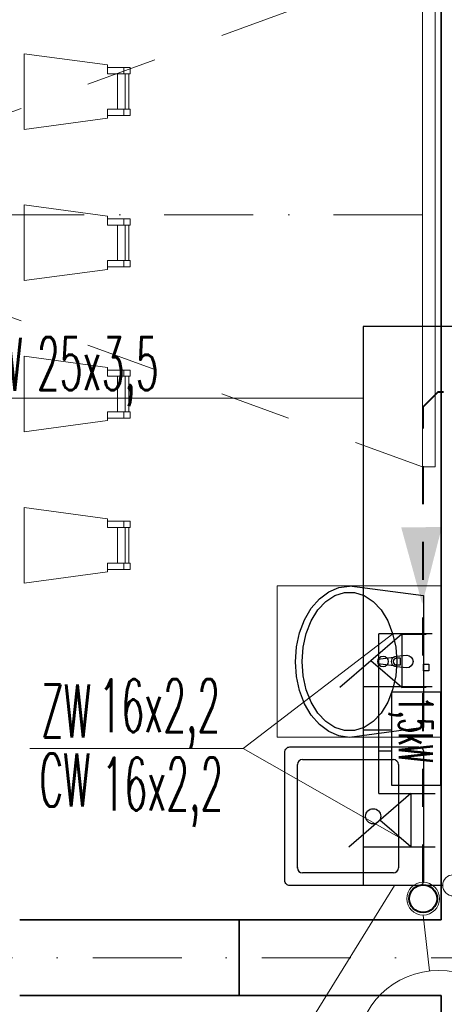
# Model space of a CAD drawing. Header units: millimetres. Extents: x -34676 to 172266, y 39940 to 476087.
# Tile 250 of 256: x 33020 to 34703, y 431306 to 435212. Entities that reach past the tile are written whole.
import ezdxf
from ezdxf.lldxf.tags import DXFTag

# ---------------------------------------------------------------- set-up
doc = ezdxf.new("R2010")
doc.units = ezdxf.units.MM
doc.header["$MEASUREMENT"] = 0
for name, pattern in [('DASHED', [2, 1, -1]), ('Kropki i Kreski', [6.702778, 3.527778, -1.763889, 0, -1.411111]), ('Przerywana', [5.644444, 2.822222, -2.822222])]:
    doc.linetypes.add(name, pattern=pattern)
for name, color, linetype in [('#IS_ armatura sanitar', 250, 'Continuous'), ('#podkład', 252, 'Continuous'), ('2D - Ogólne', 7, 'Continuous'), ('2D - Rysunki i Obrazki', 7, 'Continuous'), ('IS_Text_Pion_Wodociag', 7, 'Continuous'), ('Konstrukcja - Siatka mod', 7, 'Continuous'), ('Konstrukcja - Ściany nośne wew..P', 7, 'Continuous'), ('WEZLY', 7, 'Continuous'), ('Wnętrze - Umeblowanie', 7, 'Continuous'), ('Wnętrze - Wyposażenie', 7, 'Continuous')]:
    doc.layers.add(name, color=color, linetype=linetype)
doc.layers.add('#ks', color=34, linetype='Continuous', lineweight=30)
doc.layers.add('#woda', color=4, linetype='Continuous', lineweight=18)
for name, color, linetype, true_color in [('IS_Ciepła_woda', 1, 'DASHDOT', 0xff0000), ('IS_Opisy_działek_Wodociag', 7, 'SOLID', 0x000000), ('IS_Zimna_woda', 5, 'SOLID', 0x0000ff)]:
    doc.layers.add(name, color=color, linetype=linetype, true_color=true_color)
doc.styles.add('ROMANS', font='romans', dxfattribs={"width": 0.6})
doc.styles.get("Standard").update_dxf_attribs({"font": 'arial.ttf'})
tags = doc.linetypes.add('DASHDOT', pattern=[20, 10, -5, 0, -5]).pattern_tags.tags
tags[10:11] = [DXFTag(74, 4), DXFTag(75, 0), DXFTag(340, '0'), DXFTag(46, 0.0), DXFTag(50, 0.0), DXFTag(44, 0.0), DXFTag(45, 0.0)]
tags[8:9] = [DXFTag(74, 4), DXFTag(75, 0), DXFTag(340, '0'), DXFTag(46, 0.0), DXFTag(50, 0.0), DXFTag(44, 0.0), DXFTag(45, 0.0)]
tags[6:7] = [DXFTag(74, 4), DXFTag(75, 0), DXFTag(340, '0'), DXFTag(46, 0.0), DXFTag(50, 0.0), DXFTag(44, 0.0), DXFTag(45, 0.0)]
tags[4:5] = [DXFTag(74, 4), DXFTag(75, 0), DXFTag(340, '0'), DXFTag(46, 0.0), DXFTag(50, 0.0), DXFTag(44, 0.0), DXFTag(45, 0.0)]
tags = doc.linetypes.add('SOLID', pattern=[10, 10, 0]).pattern_tags.tags
tags[6:7] = [DXFTag(74, 4), DXFTag(75, 0), DXFTag(340, '0'), DXFTag(46, 0.0), DXFTag(50, 0.0), DXFTag(44, 0.0), DXFTag(45, 0.0)]
tags[4:5] = [DXFTag(74, 4), DXFTag(75, 0), DXFTag(340, '0'), DXFTag(46, 0.0), DXFTag(50, 0.0), DXFTag(44, 0.0), DXFTag(45, 0.0)]

# ---------------------------------------------------------------- blocks, each defined once
blk = doc.blocks.new('ks')
at = {"layer": '#woda', "color": 7, "lineweight": 30}
for p, q in [((-16727.92, -26593.79), (-16751.19, -26573.79)), ((-16727.92, -26573.79), (-16739.55, -26583.79)), ((-16727.92, -26593.79), (-16727.92, -26573.79)), ((-16727.92, -26573.79), (-16718.81, -26573.79)), ((-16727.92, -26593.79), (-16718.79, -26593.79))]:
    blk.add_line(p, q, dxfattribs=at)
blk = doc.blocks.new('tsfdcsa')
at = {"color": 252, "linetype": 'Continuous', "lineweight": 35, "ltscale": 100, "flags": 128}
for points in [[(33497.6, 109440.5), (32627.6, 109440.5)], [(32627.6, 109140.5), (33497.6, 109140.5)]]:
    blk.add_lwpolyline(points, dxfattribs=at)
at = {"layer": '2D - Ogólne', "color": 252, "linetype": 'Przerywana', "lineweight": 15, "ltscale": 100}
for p in [(34224, 113237.9), (34224, 111237.9)]:
    blk.add_line(p, (31476.5, 112237.9), dxfattribs=at)
at = {"layer": '2D - Ogólne', "color": 252, "linetype": 'Kropki i Kreski', "lineweight": 15, "ltscale": 100}
blk.add_line((34223.7, 112237.9), (31476.5, 112237.9), dxfattribs=at)
at = {"layer": '2D - Rysunki i Obrazki', "color": 252, "linetype": 'Continuous', "lineweight": 13, "ltscale": 100, "flags": 128}
blk.add_lwpolyline([(33647.6, 110165.4), (33647.6, 110765.4), (34297.6, 110765.4), (34297.6, 110165.4)], close=True, dxfattribs=at)
at = {"layer": 'Konstrukcja - Siatka mod', "color": 252, "linetype": 'Kropki i Kreski', "lineweight": 13, "ltscale": 100}
blk.add_line((20180, 109290.5), (49624.6, 109290.5), dxfattribs=at)
at = {"layer": 'Konstrukcja - Ściany nośne wew..P', "color": 252, "linetype": 'Continuous', "lineweight": 35, "ltscale": 100}
blk.add_line((33497.6, 109440.5), (33497.6, 109140.5), dxfattribs=at)
at = {"layer": 'Konstrukcja - Ściany nośne wew..P', "color": 252, "linetype": 'Continuous', "lineweight": 35, "ltscale": 100, "flags": 128}
for points in [[(34297.6, 114390.5), (34297.6, 111456.5)], [(34297.6, 111456.5), (34297.6, 109440.5)], [(34297.6, 109440.5), (33497.6, 109440.5)], [(33497.6, 109140.5), (34297.6, 109140.5)], [(34297.6, 109140.5), (34297.6, 109000.5)]]:
    blk.add_lwpolyline(points, dxfattribs=at)
at = {"layer": 'Wnętrze - Umeblowanie', "color": 252, "linetype": 'Continuous', "lineweight": 13, "ltscale": 100}
for p, q in [((33040.6, 112821.7), (33040.6, 112796.7)), ((33045.6, 112656), (33045.6, 112796.7)), ((33040.6, 112631), (33040.6, 112656)), ((33040.6, 112221.7), (33040.6, 112196.7)), ((33045.6, 112056), (33045.6, 112196.7)), ((33040.6, 112031), (33040.6, 112056)), ((33040.6, 111621.7), (33040.6, 111596.7)), ((33045.6, 111456), (33045.6, 111596.7)), ((33040.6, 111431), (33040.6, 111456)), ((33040.6, 111021.7), (33040.6, 110996.7)), ((33045.6, 110856), (33045.6, 110996.7)), ((33040.6, 110831), (33040.6, 110856))]:
    blk.add_line(p, q, dxfattribs=at)
at = {"layer": 'Wnętrze - Umeblowanie', "color": 252, "linetype": 'Continuous', "lineweight": 13, "ltscale": 100, "flags": 128}
for points in [[(34274, 113237.9), (34274, 111237.9), (34224, 111237.9), (34224, 113237.9)], [(32645.6, 112576.3), (32645.6, 112876.3), (32975.6, 112831.7), (32975.6, 112796.7), (33015.6, 112796.7), (33015.6, 112656), (32975.6, 112656), (32975.6, 112620.9)], [(32975.6, 112821.7), (32975.6, 112796.7), (33065.6, 112796.7), (33065.6, 112821.7)], [(33015.6, 112656), (33015.6, 112796.7), (33060.6, 112796.7), (33060.6, 112656)], [(32975.6, 112631), (32975.6, 112656), (33065.6, 112656), (33065.6, 112631)], [(32645.6, 111976.3), (32645.6, 112276.3), (32975.6, 112231.7), (32975.6, 112196.7), (33015.6, 112196.7), (33015.6, 112056), (32975.6, 112056), (32975.6, 112020.9)], [(32975.6, 112221.7), (32975.6, 112196.7), (33065.6, 112196.7), (33065.6, 112221.7)], [(33015.6, 112056), (33015.6, 112196.7), (33060.6, 112196.7), (33060.6, 112056)], [(32975.6, 112031), (32975.6, 112056), (33065.6, 112056), (33065.6, 112031)], [(32645.6, 111376.3), (32645.6, 111676.3), (32975.6, 111631.7), (32975.6, 111596.7), (33015.6, 111596.7), (33015.6, 111456), (32975.6, 111456), (32975.6, 111420.9)], [(32975.6, 111621.7), (32975.6, 111596.7), (33065.6, 111596.7), (33065.6, 111621.7)], [(33015.6, 111456), (33015.6, 111596.7), (33060.6, 111596.7), (33060.6, 111456)], [(32975.6, 111431), (32975.6, 111456), (33065.6, 111456), (33065.6, 111431)], [(32645.6, 110776.3), (32645.6, 111076.3), (32975.6, 111031.7), (32975.6, 110996.7), (33015.6, 110996.7), (33015.6, 110856), (32975.6, 110856), (32975.6, 110820.9)], [(32975.6, 111021.7), (32975.6, 110996.7), (33065.6, 110996.7), (33065.6, 111021.7)], [(33015.6, 110856), (33015.6, 110996.7), (33060.6, 110996.7), (33060.6, 110856)], [(32975.6, 110831), (32975.6, 110856), (33065.6, 110856), (33065.6, 110831)]]:
    blk.add_lwpolyline(points, close=True, dxfattribs=at)
at = {"layer": 'Wnętrze - Wyposażenie', "color": 252, "linetype": 'Continuous', "lineweight": 25, "ltscale": 100}
for p, q in [((33892.9, 110758.9), (33934.6, 110764.7)), ((33934.6, 110765.4), (34228.6, 110727.6)), ((33815.7, 110714.1), (33852.7, 110741.8)), ((33841, 110703.5), (33876.8, 110726.9)), ((33852.7, 110741.8), (33892.9, 110758.9)), ((33876.8, 110726.9), (33915.1, 110738.9)), ((33915.1, 110738.9), (33954.2, 110738.9)), ((33954.2, 110738.9), (33992.5, 110726.9)), ((33992.5, 110726.9), (34028.3, 110703.5)), ((34228.2, 110727.6), (34228.2, 110727.4)), ((34228.2, 110727.6), (34228.2, 110727.4)), ((34228.6, 110727.6), (34228.6, 110203.2)), ((33783.3, 110676.8), (33815.7, 110714.1)), ((33809.3, 110669.8), (33841, 110703.5)), ((34028.3, 110703.5), (34059.9, 110669.8)), ((33756.7, 110631.3), (33783.3, 110676.8)), ((33783.1, 110627), (33809.3, 110669.8)), ((34059.9, 110669.8), (34086.1, 110627)), ((33736.9, 110579.5), (33756.7, 110631.3)), ((33763.6, 110577.2), (33783.1, 110627)), ((34086.1, 110627), (34105.7, 110577.2)), ((33724.7, 110523.2), (33736.9, 110579.5)), ((33751.5, 110522.6), (33763.6, 110577.2)), ((34105.7, 110577.2), (34117.8, 110522.6)), ((33720.6, 110464.7), (33724.7, 110523.2)), ((33747.4, 110465.4), (33751.5, 110522.6)), ((34117.8, 110522.6), (34121.9, 110465.4)), ((33724.7, 110406.1), (33720.6, 110464.7)), ((33751.5, 110408.2), (33747.4, 110465.4)), ((34121.9, 110465.4), (34117.8, 110408.2)), ((34136.6, 110479), (34121.8, 110479)), ((34121.8, 110451.8), (34136.6, 110451.8)), ((34136.6, 110451.8), (34136.6, 110479)), ((33736.9, 110349.9), (33724.7, 110406.1)), ((33763.6, 110353.5), (33751.5, 110408.2)), ((34117.8, 110408.2), (34105.7, 110353.5)), ((33756.7, 110298), (33736.9, 110349.9)), ((33783.1, 110303.8), (33763.6, 110353.5)), ((34105.7, 110353.5), (34086.1, 110303.8)), ((33783.3, 110252.5), (33756.7, 110298)), ((33809.3, 110261), (33783.1, 110303.8)), ((34086.1, 110303.8), (34059.9, 110261)), ((33841, 110227.2), (33809.3, 110261)), ((34059.9, 110261), (34028.3, 110227.2)), ((33815.7, 110215.2), (33783.3, 110252.5)), ((33852.7, 110187.5), (33815.7, 110215.2)), ((33876.8, 110203.9), (33841, 110227.2)), ((34028.3, 110227.2), (33992.5, 110203.9)), ((33892.9, 110170.4), (33852.7, 110187.5)), ((33915.1, 110191.9), (33876.8, 110203.9)), ((33954.2, 110191.9), (33915.1, 110191.9)), ((34228.6, 110203.2), (33934.6, 110164.7)), ((33992.5, 110203.9), (33954.2, 110191.9)), ((34228.2, 110203.4), (34228.2, 110203.2)), ((34228.2, 110203.4), (34228.2, 110203.2)), ((33934.6, 110164.7), (33892.9, 110170.4)), ((33748.6, 110076.6), (34108.6, 110076.6)), ((33728.6, 109646.6), (33728.6, 110056.6)), ((34128.6, 110056.6), (34128.6, 109646.6)), ((34108.6, 109626.6), (33748.6, 109626.6))]:
    blk.add_line(p, q, dxfattribs=at)
at = {"layer": 'Wnętrze - Wyposażenie', "color": 252, "linetype": 'Continuous', "lineweight": 25, "ltscale": 100, "flags": 128}
for points in [[(34161.5, 110440.4), (34119.6, 110444.4, -0.12102), (34110.1, 110447.7), (34057.1, 110454.3, -0.882566), (34057.1, 110476.5), (34110.1, 110483.1, -0.12102), (34119.6, 110486.4), (34161.5, 110490.4, -1)], [(33678.6, 109596.6), (33678.6, 110106.6, -0.414214), (33698.6, 110126.6), (34208.6, 110126.6, -0.414214), (34228.6, 110106.6), (34228.6, 109596.6, -0.414214), (34208.6, 109576.6), (33698.6, 109576.6, -0.414214)]]:
    blk.add_lwpolyline(points, format="xyb", close=True, dxfattribs=at)
blk.add_lwpolyline([(34228.6, 110427.9), (34228.6, 110454.9), (34248.6, 110454.9), (34248.6, 110427.9)], close=True, dxfattribs=at)
at = {"layer": 'Wnętrze - Wyposażenie', "color": 252, "linetype": 'Continuous', "lineweight": 25, "ltscale": 100}
for centre, radius in [((34067.6, 110465.4), 21), ((34028.6, 109851.6), 30)]:
    blk.add_circle(centre, radius, dxfattribs=at)
for centre, radius, start, end in [((34121.5, 110465.4), 21.1, 122.771, 237.229), ((34121.8, 110465.4), 13.6, 90, 270), ((33748.6, 110056.6), 20, 90, 180), ((34108.6, 110056.6), 20, 0, 90), ((33748.6, 109646.6), 20, 180, 270), ((34108.6, 109646.6), 20, 270, 0)]:
    blk.add_arc(centre, radius, start, end, dxfattribs=at)
blk.add_point((33728.6, 109646.6), dxfattribs=at)

msp = doc.modelspace()

# ---------------------------------------------------------------- block references
at = {"layer": '#podkład'}
msp.add_blockref('tsfdcsa', (392.7, 322200.3), dxfattribs=at)

# ---------------------------------------------------------------- next in the draw order: linework, layer by layer
at = {"layer": '#ks', "color": 34, "lineweight": 40}
msp.add_line((34677.6, 433734.6), (34619.3, 433676.4), dxfattribs=at)
at = {"layer": '#ks', "color": 34, "linetype": 'DASHED', "lineweight": 40, "ltscale": 150}
for p, q in [((34999.4, 433734.6), (34677.6, 433734.6)), ((34619.3, 431790), (34619.3, 433676.4))]:
    msp.add_line(p, q, dxfattribs=at)
at = {"layer": '#ks', "color": 202, "lineweight": 30}
msp.add_lwpolyline([(34687.5, 432545.1), (34687.5, 432173.9), (34495.5, 432173.9), (34495.5, 432545.1)], close=True, dxfattribs=at)
at = {"layer": '#ks', "color": 34, "lineweight": 0}
msp.add_circle((34619.3, 431725), 65, dxfattribs=at)
msp.add_circle((34619.3, 431725), 65, dxfattribs=at)
msp.add_circle((34619.3, 431725), 65, dxfattribs=at)
msp.add_circle((34619.3, 431725), 65, dxfattribs=at)
at = {"layer": '#ks', "color": 34, "lineweight": 40}
msp.add_circle((34619.3, 431725), 55, dxfattribs=at)
msp.add_circle((34619.3, 431725), 55, dxfattribs=at)
msp.add_circle((34619.3, 431725), 55, dxfattribs=at)
msp.add_circle((34619.3, 431725), 55, dxfattribs=at)
at = {"layer": '#woda', "color": 4, "lineweight": 5}
msp.add_circle((34739.2, 431777.8), 42, dxfattribs=at)
at = {"layer": 'IS_Ciepła_woda', "color": 1, "lineweight": 30, "ltscale": 20}
for p, q in [((34654.5, 432774.9), (34444.2, 432774.9)), ((34444.2, 432142.4), (34444.2, 432774.9)), ((34495.5, 432310), (34444.2, 432310)), ((34444.2, 432142.4), (34666.6, 432142.4)), ((34666.2, 431931.2), (34666.2, 431931.2))]:
    msp.add_line(p, q, dxfattribs=at)
at = {"layer": 'IS_Opisy_działek_Wodociag', "color": 7, "lineweight": 13, "ltscale": 10}
for p, q in [((32731.5, 433711), (34381.4, 433711)), ((34499.4, 432774.9), (33905.8, 432321.1)), ((33060.5, 432321.1), (33905.8, 432321.1)), ((33905.8, 432321.1), (34532.1, 431964)), ((34506.1, 431777.8), (34001.8, 430963))]:
    msp.add_line(p, q, dxfattribs=at)
at = {"layer": 'IS_Text_Pion_Wodociag', "color": 7, "linetype": 'SOLID', "lineweight": 18, "ltscale": 10}
msp.add_line((34619.3, 431660), (34644.6, 431438.4), dxfattribs=at)
msp.add_ellipse((34682, 431121.9), major_axis=(324, 0), ratio=0.983333, dxfattribs=at)
at = {"layer": 'IS_Zimna_woda', "color": 4, "lineweight": 30, "ltscale": 10}
for p, q in [((34381.4, 433994.5), (34381.4, 431931.2)), ((34891.3, 433994.5), (34381.4, 433994.5)), ((34654.5, 432564.9), (34381.4, 432564.9)), ((34495.5, 432394), (34381.4, 432394)), ((34381.4, 431931.2), (34667.2, 431931.2)), ((34381.4, 431931.2), (34381.4, 431777.8)), ((34697.2, 431777.8), (34381.4, 431777.8))]:
    msp.add_line(p, q, dxfattribs=at)
at = {"layer": 'WEZLY', "color": 34, "lineweight": 40}
msp.add_solid([(34532.4, 433197.7), (34693.5, 433199.3), (34615.8, 432894.1)], dxfattribs=at)

# ---------------------------------------------------------------- next in the draw order: block references
at = {"layer": '#IS_ armatura sanitar', "lineweight": 30, "xscale": -10.56000000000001, "yscale": 10.56, "zscale": 10.56, "rotation": 180.2217587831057}
for p in [(212266.9, 152629.9), (212302.6, 151997.4)]:
    msp.add_blockref('ks', p, dxfattribs=at)

# ---------------------------------------------------------------- next in the draw order: texts
at = {"layer": '#ks', "color": 202, "lineweight": 30, "style": 'ROMANS', "width": 0.5}
msp.add_text('1,5kW', height=134.4, rotation=270, dxfattribs=at).set_placement((34523.2, 432526.8))
at = {"layer": 'IS_Opisy_działek_Wodociag', "color": 7, "lineweight": 13, "ltscale": 10, "style": 'ROMANS', "width": 0.5}
for s, p in [('ZW', (32834.4, 433739.8)), ('25x3,5', (33088.9, 433742.4)), ('16x2,2', (33333.3, 432385.3)), ('ZW', (33105.4, 432364.4)), ('CW', (33098, 432090.4)), ('16x2,2', (33345.3, 432074.4))]:
    msp.add_text(s, height=210, dxfattribs=at).set_placement(p)
at = {"layer": 'IS_Text_Pion_Wodociag', "color": 7, "linetype": 'SOLID', "lineweight": 18, "ltscale": 10, "insert": (34682, 430963.4), "char_height": 300, "attachment_point": 8}
msp.add_mtext('K8', dxfattribs=at)

doc.saveas('drawing.dxf')
